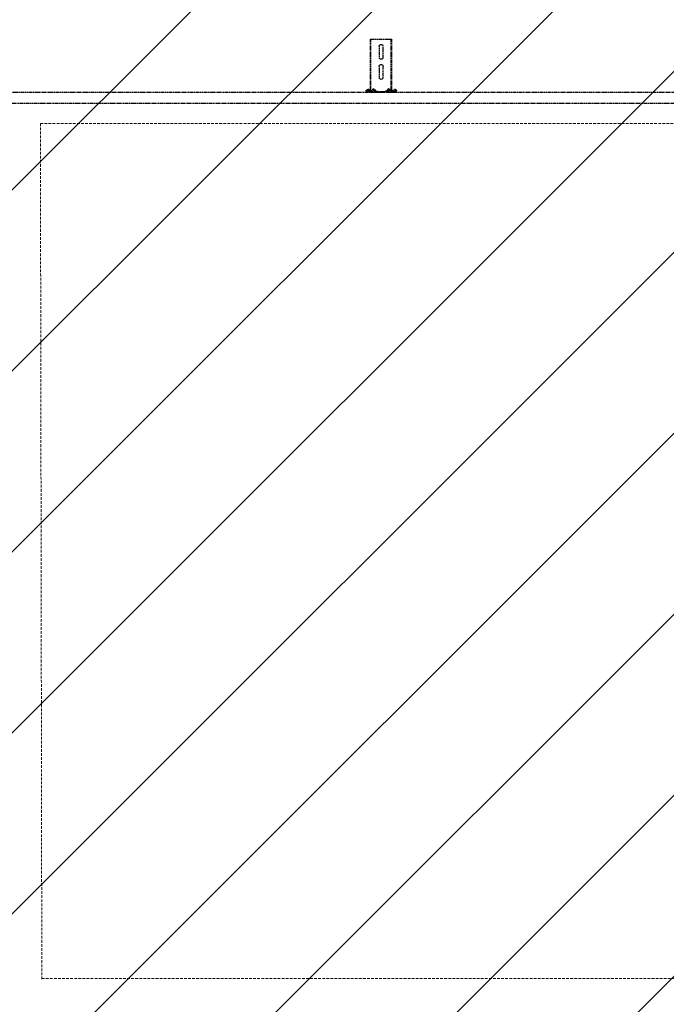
# Model space of a CAD drawing. Header units: centimetres. Extents: x 27698 to 42070, y 833 to 13367.
# Tile 36 of 59: x 29675 to 29826, y 5426 to 5657. Entities that reach past the tile are written whole.
import ezdxf
from ezdxf.enums import TextEntityAlignment as Align

# ---------------------------------------------------------------- set-up
doc = ezdxf.new("R2010")
doc.units = ezdxf.units.CM
doc.header["$LTSCALE"] = 0.1
doc.linetypes.add('DASHED2', pattern=[9.525, 6.35, -3.175])
doc.layers.add('A-Wyburzenia', color=35, linetype='DASHED2', lineweight=0)
doc.layers.add('A_Sufity - Opis', color=4, linetype='Continuous', lineweight=13)
for name, color, linetype in [('A_drzwi opis istniejące', 161, 'Continuous'), ('CKDRZWI_', 7, 'Continuous'), ('PODKŁAD STAN ISTNIEJĄCY', 7, 'Continuous')]:
    doc.layers.add(name, color=color, linetype=linetype)
doc.styles.add('SIMPLEX', font='simplex.shx', dxfattribs={"width": 0.7, "height": 17})

# ---------------------------------------------------------------- blocks, each defined once
blk = doc.blocks.new('A$7E8719B1CAF')
at = {"color": 7, "linetype": 'DASHED2', "lineweight": -3}
for p, q in [((711.3, -4049.5), (3936.6, -4049.5)), ((3936.6, -4075), (711.3, -4075)), ((1726.4, -4075.3), (1724.5, -4075.5)), ((1724.9, -4078.9), (1724.5, -4075.5)), ((1727.2, -4075.3), (1726.4, -4075.3)), ((1726.9, -4078.6), (1726.4, -4075.3)), ((1727.6, -4078.6), (1727.2, -4075.3)), ((1730, -4079.5), (1727.9, -4079.5)), ((1730, -4081.5), (1727.9, -4081.5)), ((1730.8, -4081.5), (1730, -4081.5)), ((1731.2, -4077.6), (1731, -4078.6)), ((1733.1, -4077.9), (1733, -4078.9)), ((1733.9, -4077.9), (1733.7, -4078.9)), ((1786.4, -4075), (1734.1, -4075)), ((1750.4, -4077), (1734.1, -4077)), ((1734.9, -4078.4), (1736.1, -4077.5)), ((1734.9, -4078.4), (1734.9, -4088.5)), ((1736.1, -4077.5), (1741.2, -4083.3)), ((1736.1, -4077.5), (1736.1, -4088.5)), ((1738.6, -4077), (1738.6, -4079)), ((1746.6, -4079), (1738.6, -4079)), ((1742.9, -4083.4), (1748.5, -4077.8)), ((1746.6, -4079), (1746.6, -4077)), ((1747, -4079), (1746.6, -4079)), ((1747, -4079), (1747, -4077)), ((1750.4, -4077), (1752.7, -4077)), ((1752.7, -4077), (1767, -4077)), ((1767, -4077), (1769.3, -4077)), ((1786.4, -4077), (1769.3, -4077)), ((1771.2, -4077.8), (1776.8, -4083.4)), ((1774.1, -4077), (1774.1, -4079)), ((1782.1, -4079), (1774.1, -4079)), ((1778.6, -4083.3), (1783.7, -4077.5)), ((1782.1, -4079), (1782.1, -4077)), ((1782.4, -4079), (1782.1, -4079)), ((1782.5, -4078.8), (1782.5, -4077)), ((1783.7, -4077.5), (1784.8, -4078.4)), ((1783.7, -4077.5), (1783.7, -4088.5)), ((1784.8, -4078.4), (1784.8, -4088.5)), ((1787.1, -4075), (1786.4, -4075)), ((1787.5, -4078.9), (1787.4, -4077.9)), ((1789.5, -4078.6), (1789.3, -4077.6)), ((1790.2, -4078.6), (1790.1, -4077.6)), ((1792.6, -4079.5), (1790.5, -4079.5)), ((1792.6, -4081.5), (1790.5, -4081.5)), ((1793.4, -4081.5), (1792.6, -4081.5)), ((1794.1, -4075.3), (1793.6, -4078.6)), ((1794.8, -4075.3), (1794.1, -4075.3)), ((1794.1, -4075.3), (1796, -4075.5)), ((1794.8, -4075.3), (1796.8, -4075.5)), ((1796, -4075.5), (1795.6, -4078.9)), ((1796.8, -4075.5), (1796, -4075.5)), ((1796.8, -4075.5), (1796.3, -4078.9)), ((1734.9, -4088.5), (1734.9, -4200)), ((1736.1, -4088.5), (1736.1, -4200)), ((1783.7, -4088.5), (1783.7, -4200)), ((1784.8, -4088.5), (1784.8, -4200)), ((1755.4, -4136), (1755.4, -4110)), ((1764.4, -4110), (1764.4, -4136)), ((1755.4, -4183), (1755.4, -4157)), ((1764.4, -4157), (1764.4, -4183)), ((1734.9, -4200), (1736.1, -4200)), ((1736.1, -4200), (1741.2, -4200)), ((1741.2, -4200), (1742.9, -4200)), ((1742.9, -4200), (1748.5, -4200)), ((1748.5, -4200), (1750.4, -4200)), ((1750.4, -4200), (1769.3, -4200)), ((1769.3, -4200), (1771.2, -4200)), ((1771.2, -4200), (1776.8, -4200)), ((1776.8, -4200), (1778.6, -4200)), ((1778.6, -4200), (1783.7, -4200)), ((1783.7, -4200), (1784.8, -4200))]:
    blk.add_line(p, q, dxfattribs=at)
for centre, radius, start, end in [((1742.1, -4082.5), 1.2, 221, 315), ((1750.4, -4079.7), 2.7, 90, 135), ((1769.3, -4079.7), 2.7, 45, 90), ((1777.7, -4082.5), 1.2, 225, 319), ((1759.9, -4110), 4.5, 0, 180), ((1759.9, -4136), 4.5, 180, 0), ((1759.9, -4157), 4.5, 0, 180), ((1759.9, -4183), 4.5, 180, 0)]:
    blk.add_arc(centre, radius, start, end, dxfattribs=at)
for centre, major_axis, start_param, end_param in [((1727.9, -4078.5), (0, -3), 4.834562, 6.283185), ((1727.9, -4078.5), (0, -1), 4.834562, 6.283185), ((1728.6, -4078.5), (0, -1), 4.834562, 6.283185), ((1730, -4078.5), (0, 1), 3.141593, 4.590216), ((1730, -4078.5), (0, 3), 3.141593, 4.590216), ((1730.8, -4078.5), (0, 3), 3.141593, 4.590216), ((1734.1, -4078), (0, 3), 0, 1.448623), ((1734.1, -4078), (0, 1), 0, 1.448623), ((1734.8, -4078), (0, 1), 0.000002, 1.448623), ((1786.4, -4078), (0, -3), 1.692969, 3.141593), ((1786.4, -4078), (0, -1), 1.692969, 3.141593), ((1787.1, -4078), (0, -3), 1.692969, 3.141593), ((1790.5, -4078.5), (0, -3), 4.834562, 6.283185), ((1790.5, -4078.5), (0, -1), 4.834562, 6.283185), ((1791.2, -4078.5), (0, -1), 4.834562, 6.283185), ((1792.6, -4078.5), (0, 1), 3.141593, 4.590216), ((1792.6, -4078.5), (0, 3), 3.141593, 4.590216), ((1793.4, -4078.5), (0, 3), 3.141593, 4.590216)]:
    blk.add_ellipse(centre, major_axis=major_axis, ratio=0.999962, start_param=start_param, end_param=end_param, dxfattribs=at)
blk = doc.blocks.new('A$7E8718815272C8')
at = {"layer": 'A-Wyburzenia'}
for points in [[(125.17, -130.01), (125.5, -330.63)], [(125.17, -130.01), (325.17, -130.01)], [(125.5, -330.47), (325.5, -330.47)]]:
    blk.add_lwpolyline(points, dxfattribs=at)
at = {"layer": 'A_drzwi opis istniejące', "style": 'SIMPLEX', "width": 0.8}
for tag, p in [('230', (1043.61, -607.59)), ('200', (1068.26, -607.78)), ('200', (1828.36, -1338.28)), ('90', (1803.7, -1338.09))]:
    blk.add_attdef(tag, text='', height=16, rotation=90, dxfattribs=at).set_placement(p, align=Align.CENTER)
for tag, p in [('80', (1900.82, -1184.7)), ('200', (1900.63, -1209.35))]:
    blk.add_attdef(tag, text='', height=16, dxfattribs=at).set_placement(p, align=Align.CENTER)

msp = doc.modelspace()

# ---------------------------------------------------------------- hatches: boundary and pattern name
at = {"layer": 'A_Sufity - Opis'}
h = msp.add_hatch(dxfattribs=at)
h.set_pattern_fill('GR_GENERAL', color=256, scale=15)
h.set_pattern_definition([(45, (0, 0), (-21.213203, 21.213203), [])])
h.paths.add_polyline_path([(29603.234, 5714.104), (31730.236, 5724.076), (31730.236, 5160.111), (30722.051, 5160.111), (30722.14, 5150.111), (29616.644, 5150.104), (29616.644, 5211.354), (29603.236, 5211.354)])

# ---------------------------------------------------------------- block references
at = {"layer": 'CKDRZWI_', "xscale": -0.1, "yscale": 0.1, "zscale": 0.1, "rotation": 180}
msp.add_blockref('A$7E8719B1CAF', (29583.236, 5232.354), dxfattribs=at)
at = {"layer": 'PODKŁAD STAN ISTNIEJĄCY'}
msp.add_blockref('A$7E8718815272C8', (29554.236, 5762.604), dxfattribs=at)

doc.saveas('drawing.dxf')
